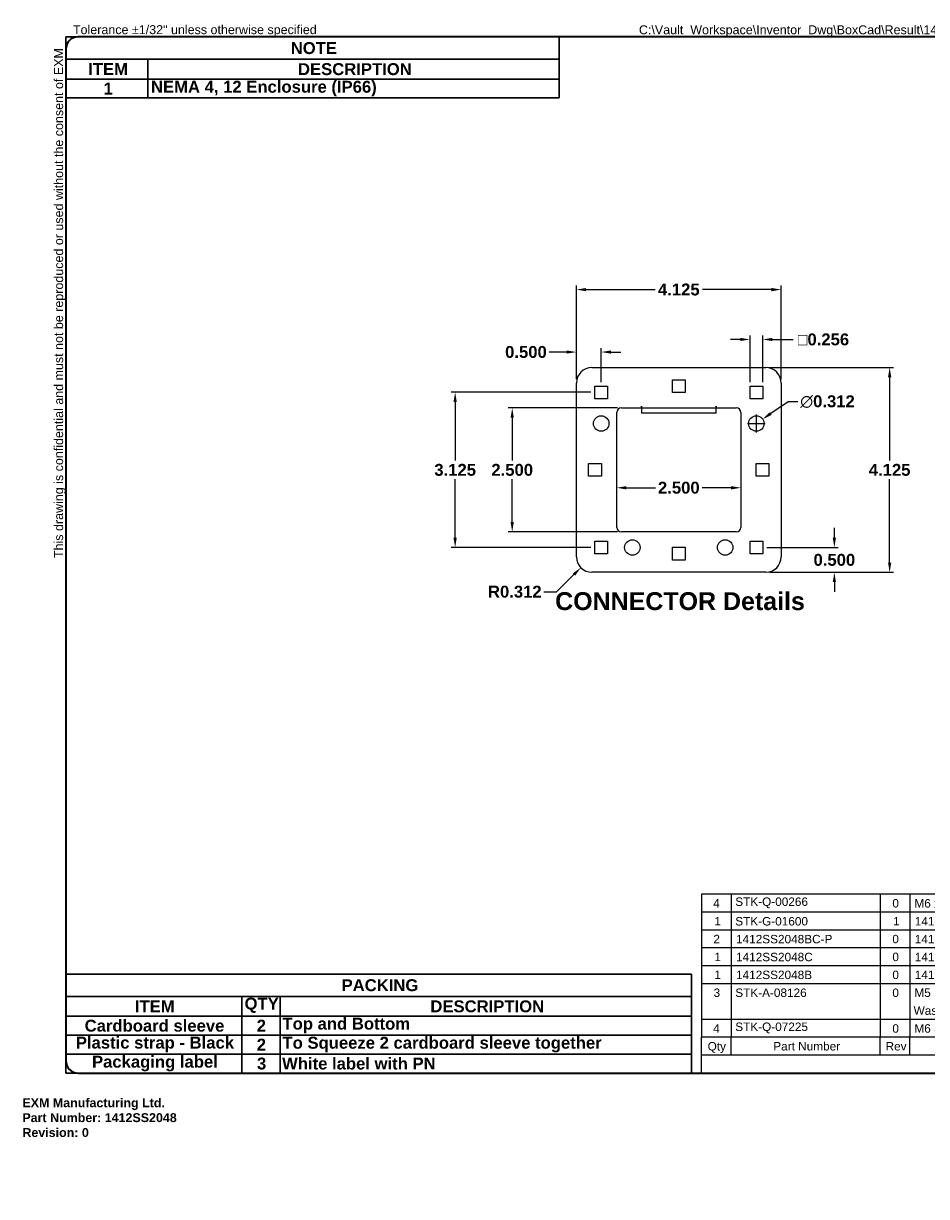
# Model space of a CAD drawing. Header units: inches. Extents: x 0 to 186, y -11 to 121.
# Tile 1 of 21: x 0 to 101, y -11 to 121. Entities that reach past the tile are written whole.
import ezdxf

# ---------------------------------------------------------------- set-up
doc = ezdxf.new("R2010")
doc.units = ezdxf.units.IN
doc.header["$LTSCALE"] = 11.141211
doc.header["$MEASUREMENT"] = 0
doc.layers.get('0').update_dxf_attribs({"lineweight": 25})
for name, color, linetype, lineweight in [('Dimensions(ANSI)', 7, 'Continuous', 25), ('Hidden Edges(ANSI)', 7, 'Continuous', 25), ('Sketch Geometry(ANSI)', 7, 'Continuous', 25), ('Symbols(ANSI)', 7, 'Continuous', 25), ('Visible Edges(ANSI)', 7, 'Continuous', 25)]:
    doc.layers.add(name, color=color, linetype=linetype, lineweight=lineweight)
doc.styles.add('Current-ANSI', font='arial.ttf')
doc.styles.add('Dimension-ANSI', font='arialbd.ttf')
doc.styles.add('Dimension-ANSIBigText', font='arialbd.ttf')
doc.styles.add('Part List-ANSI', font='arial.ttf')
doc.styles.get("Standard").update_dxf_attribs({"font": 'arialbd.ttf'})
doc.dimstyles.new('INCH-ANSI', dxfattribs={"dimscale": 11.141211, "dimtxt": 0.12, "dimasz": 0.098425, "dimexe": 0.04, "dimexo": 0.04, "dimgap": 0.031496, "dimtad": 0, "dimtih": 1, "dimtoh": 1, "dimdec": 3, "dimzin": 0, "dimdsep": 46, "dimtxsty": 'Dimension-ANSI', "dimcen": 0.09, "dimdle": 0.312, "dimclrd": 179, "dimclre": 179, "dimclrt": 7, "dimadec": 1, "dimazin": 0, "dimtfac": 1, "dimtdec": 3, "dimtofl": 0, "dimtmove": 0, "dimatfit": 3, "dimfxl": 1, "dimtolj": 1, "dimtzin": 4, "dimlwd": 25, "dimlwe": 25, "dimarcsym": 0})

# ---------------------------------------------------------------- blocks, each defined once
blk = doc.blocks.new('Parts List')
at = {"layer": 'Symbols(ANSI)'}
for p, q in [((13.062, 2.055), (6.837, 2.055)), ((6.837, 2.055), (6.837, 0.615)), ((7.137, 2.055), (7.137, 0.615)), ((8.637, 2.055), (8.637, 0.615)), ((8.937, 2.055), (8.937, 0.615)), ((13.062, 2.055), (13.062, 0.615)), ((13.062, 1.875), (6.837, 1.875)), ((13.062, 1.695), (6.837, 1.695)), ((13.062, 1.515), (6.837, 1.515)), ((13.062, 1.335), (6.837, 1.335)), ((13.062, 1.155), (6.837, 1.155)), ((13.062, 0.795), (6.837, 0.795)), ((13.062, 0.615), (6.837, 0.615)), ((6.837, 0.435), (6.837, 0.615)), ((7.137, 0.435), (7.137, 0.615)), ((8.637, 0.435), (8.637, 0.615)), ((8.937, 0.435), (8.937, 0.615)), ((13.062, 0.435), (13.062, 0.615)), ((6.837, 0.255), (6.837, 0.435)), ((13.062, 0.435), (6.837, 0.435)), ((13.062, 0.255), (13.062, 0.435)), ((13.062, 0.255), (6.837, 0.255))]:
    blk.add_line(p, q, dxfattribs=at)
at = {"layer": 'Symbols(ANSI)', "char_height": 0.085, "attachment_point": 7, "style": 'Part List-ANSI'}
for s, insert in [('4', (6.956, 1.922)), ('STK-Q-00266', (7.178, 1.915)), ('0', (8.76, 1.921)), ('M6 x 16mm Stainless Steel 316 Carriage Bolt', (8.982, 1.896)), ('1', (6.968, 1.742)), ('STK-G-01600', (7.178, 1.74)), ('1', (8.768, 1.742)), ('1412 Pull Through Wireway Gasket', (8.986, 1.716)), ('2', (6.958, 1.562)), ('1412SS2048BC-P', (7.186, 1.56)), ('0', (8.76, 1.561)), ('1412SS2.5" x 2.5" Connector Part', (8.986, 1.56)), ('1', (6.968, 1.382)), ('1412SS2048C', (7.186, 1.38)), ('0', (8.76, 1.381)), ('1412SS 48" x 2.5" Cover', (8.986, 1.38)), ('1', (6.968, 1.202)), ('1412SS2048B', (7.186, 1.2)), ('0', (8.76, 1.2)), ('1412SS 48" x 2.5" x 2.5" Body', (8.986, 1.176)), ('3', (6.96, 1.02)), ('STK-A-08126', (7.178, 1.02)), ('0', (8.76, 1.02)), ('M5 Stainless Steel 316 Nylon Insert Lock Nut with Incorporated Sealing ', (8.982, 0.996)), ('Washer', (8.974, 0.84)), ('4', (6.956, 0.662)), ('STK-Q-07225', (7.178, 0.655)), ('0', (8.76, 0.66)), ('M6 Stainless Steel Nylon Insert Lock Nut', (8.982, 0.636)), ('Part Number', (7.561, 0.481)), ('Rev', (8.692, 0.481)), ('Qty', (6.9, 0.456)), ('Description', (10.713, 0.458)), ('Parts List', (9.712, 0.301))]:
    blk.add_mtext(s, dxfattribs=dict(at, insert=insert))
blk = doc.blocks.new('*D10')
at = {"layer": 'Defpoints', "color": 0, "linetype": 'Continuous', "transparency": 16777216}
for p in [(64.22, 79.23), (48.55, 61.82), (64.22, 61.82)]:
    blk.add_point(p, dxfattribs=at)
at = {"layer": 'Dimensions(ANSI)', "color": 179, "linetype": 'Continuous', "lineweight": 25, "true_color": 0x262658, "transparency": 16777216}
for p, q in [((63.77, 79.23), (48.1, 79.23)), ((48.55, 78.13), (48.55, 71.56)), ((48.55, 62.91), (48.55, 69.49)), ((63.77, 61.82), (48.1, 61.82))]:
    blk.add_line(p, q, dxfattribs=at)
at = {"layer": 'Dimensions(ANSI)', "color": 179, "linetype": 'Continuous', "true_color": 0x262658, "transparency": 16777216}
for points in [[(48.36, 78.13), (48.73, 78.13), (48.55, 79.23)], [(48.36, 62.91), (48.73, 62.91), (48.55, 61.82)]]:
    blk.add_solid(points, dxfattribs=at)
at = {"layer": 'Dimensions(ANSI)', "color": 7, "linetype": 'Continuous', "lineweight": 25, "transparency": 16777216, "insert": (48.55, 70.52), "char_height": 1.337, "attachment_point": 5, "style": 'Dimension-ANSI'}
blk.add_mtext('\\A1;3.125', dxfattribs=at)
blk = doc.blocks.new('*D11')
at = {"layer": 'Defpoints', "color": 0, "linetype": 'Continuous', "transparency": 16777216}
for p in [(83.39, 82.01), (83.39, 59.03), (97.29, 59.03)]:
    blk.add_point(p, dxfattribs=at)
at = {"layer": 'Dimensions(ANSI)', "color": 179, "linetype": 'Continuous', "lineweight": 25, "true_color": 0x262658, "transparency": 16777216}
for p, q in [((83.83, 82.01), (97.74, 82.01)), ((97.29, 80.91), (97.29, 71.56)), ((97.29, 60.13), (97.29, 69.49)), ((83.83, 59.03), (97.74, 59.03))]:
    blk.add_line(p, q, dxfattribs=at)
at = {"layer": 'Dimensions(ANSI)', "color": 179, "linetype": 'Continuous', "true_color": 0x262658, "transparency": 16777216}
for points in [[(97.11, 80.91), (97.48, 80.91), (97.29, 82.01)], [(97.11, 60.13), (97.48, 60.13), (97.29, 59.03)]]:
    blk.add_solid(points, dxfattribs=at)
at = {"layer": 'Dimensions(ANSI)', "color": 7, "linetype": 'Continuous', "lineweight": 25, "transparency": 16777216, "insert": (97.29, 70.52), "char_height": 1.337, "attachment_point": 5, "style": 'Dimension-ANSI'}
blk.add_mtext('\\A1;4.125', dxfattribs=at)
blk = doc.blocks.new('*D12')
at = {"layer": 'Defpoints', "color": 0, "linetype": 'Continuous', "transparency": 16777216}
for p in [(62.15, 90.76), (62.15, 80.27), (85.13, 80.27)]:
    blk.add_point(p, dxfattribs=at)
at = {"layer": 'Dimensions(ANSI)', "color": 179, "linetype": 'Continuous', "lineweight": 25, "true_color": 0x262658, "transparency": 16777216}
for p, q in [((62.15, 80.72), (62.15, 91.2)), ((85.13, 80.72), (85.13, 91.2)), ((63.24, 90.76), (71, 90.76)), ((84.03, 90.76), (76.28, 90.76))]:
    blk.add_line(p, q, dxfattribs=at)
at = {"layer": 'Dimensions(ANSI)', "color": 179, "linetype": 'Continuous', "true_color": 0x262658, "transparency": 16777216}
for points in [[(63.24, 90.94), (63.24, 90.57), (62.15, 90.76)], [(84.03, 90.94), (84.03, 90.57), (85.13, 90.76)]]:
    blk.add_solid(points, dxfattribs=at)
at = {"layer": 'Dimensions(ANSI)', "color": 7, "linetype": 'Continuous', "lineweight": 25, "transparency": 16777216, "insert": (73.64, 90.76), "char_height": 1.337, "attachment_point": 5, "style": 'Dimension-ANSI'}
blk.add_mtext('\\A1;4.125', dxfattribs=at)
blk = doc.blocks.new('*D13')
at = {"layer": 'Defpoints', "color": 0, "linetype": 'Continuous', "transparency": 16777216}
for p in [(63.89, 60.77), (62.65, 59.55)]:
    blk.add_point(p, dxfattribs=at)
at = {"layer": 'Dimensions(ANSI)', "color": 179, "linetype": 'Continuous', "lineweight": 25, "true_color": 0x262658, "transparency": 16777216}
for p, q in [((59.91, 56.85), (61.87, 58.78)), ((58.48, 56.85), (59.91, 56.85))]:
    blk.add_line(p, q, dxfattribs=at)
at = {"layer": 'Dimensions(ANSI)', "color": 179, "linetype": 'Continuous', "true_color": 0x262658, "transparency": 16777216}
blk.add_solid([(61.74, 58.91), (62, 58.65), (62.65, 59.55)], dxfattribs=at)
at = {"layer": 'Dimensions(ANSI)', "color": 7, "linetype": 'Continuous', "lineweight": 25, "transparency": 16777216, "insert": (55.24, 56.85), "char_height": 1.337, "attachment_point": 5, "style": 'Dimension-ANSI'}
blk.add_mtext('\\A1;R0.312', dxfattribs=at)
blk = doc.blocks.new('*D14')
at = {"layer": 'Defpoints', "color": 0, "linetype": 'Continuous', "transparency": 16777216}
for p in [(81.63, 75.23), (83.06, 76.22)]:
    blk.add_point(p, dxfattribs=at)
at = {"layer": 'Dimensions(ANSI)', "color": 179, "linetype": 'Continuous', "lineweight": 25, "true_color": 0x262658, "transparency": 16777216}
for p, q in [((85.89, 78.18), (83.96, 76.85)), ((86.98, 78.18), (85.89, 78.18)), ((82.34, 74.72), (82.34, 76.73)), ((81.34, 75.73), (83.34, 75.73))]:
    blk.add_line(p, q, dxfattribs=at)
at = {"layer": 'Dimensions(ANSI)', "color": 179, "linetype": 'Continuous', "true_color": 0x262658, "transparency": 16777216}
blk.add_solid([(83.85, 77), (84.06, 76.7), (83.06, 76.22)], dxfattribs=at)
at = {"layer": 'Dimensions(ANSI)', "color": 7, "linetype": 'Continuous', "lineweight": 25, "transparency": 16777216, "insert": (90.32, 78.18), "char_height": 1.337, "attachment_point": 5, "style": 'Dimension-ANSI'}
blk.add_mtext('\\A1;∅0.312', dxfattribs=at)
blk = doc.blocks.new('*D15')
at = {"layer": 'Defpoints', "color": 0, "linetype": 'Continuous', "transparency": 16777216}
for p in [(66.67, 71.99), (80.6, 71.99), (80.6, 68.52)]:
    blk.add_point(p, dxfattribs=at)
at = {"layer": 'Dimensions(ANSI)', "color": 179, "linetype": 'Continuous', "lineweight": 25, "true_color": 0x262658, "transparency": 16777216}
for p, q in [((67.77, 68.52), (71.02, 68.52)), ((79.5, 68.52), (76.26, 68.52))]:
    blk.add_line(p, q, dxfattribs=at)
at = {"layer": 'Dimensions(ANSI)', "color": 179, "linetype": 'Continuous', "true_color": 0x262658, "transparency": 16777216}
for points in [[(67.77, 68.7), (67.77, 68.33), (66.67, 68.52)], [(79.5, 68.7), (79.5, 68.33), (80.6, 68.52)]]:
    blk.add_solid(points, dxfattribs=at)
at = {"layer": 'Dimensions(ANSI)', "color": 7, "linetype": 'Continuous', "lineweight": 25, "transparency": 16777216, "insert": (73.64, 68.52), "char_height": 1.337, "attachment_point": 5, "style": 'Dimension-ANSI'}
blk.add_mtext('\\A1;2.500', dxfattribs=at)
blk = doc.blocks.new('*D16')
at = {"layer": 'Defpoints', "color": 0, "linetype": 'Continuous', "transparency": 16777216}
for p in [(67.19, 77.48), (54.95, 63.56), (67.19, 63.56)]:
    blk.add_point(p, dxfattribs=at)
at = {"layer": 'Dimensions(ANSI)', "color": 179, "linetype": 'Continuous', "lineweight": 25, "true_color": 0x262658, "transparency": 16777216}
for p, q in [((66.75, 77.48), (54.5, 77.48)), ((54.95, 76.39), (54.95, 71.56)), ((54.95, 64.66), (54.95, 69.49)), ((66.75, 63.56), (54.5, 63.56))]:
    blk.add_line(p, q, dxfattribs=at)
at = {"layer": 'Dimensions(ANSI)', "color": 179, "linetype": 'Continuous', "true_color": 0x262658, "transparency": 16777216}
for points in [[(54.77, 76.39), (55.13, 76.39), (54.95, 77.48)], [(54.77, 64.66), (55.13, 64.66), (54.95, 63.56)]]:
    blk.add_solid(points, dxfattribs=at)
at = {"layer": 'Dimensions(ANSI)', "color": 7, "linetype": 'Continuous', "lineweight": 25, "transparency": 16777216, "insert": (54.95, 70.52), "char_height": 1.337, "attachment_point": 5, "style": 'Dimension-ANSI'}
blk.add_mtext('\\A1;2.500', dxfattribs=at)
blk = doc.blocks.new('*D17')
at = {"layer": 'Defpoints', "color": 0, "linetype": 'Continuous', "transparency": 16777216}
for p in [(83.05, 61.82), (83.39, 59.03), (91.09, 59.03)]:
    blk.add_point(p, dxfattribs=at)
at = {"layer": 'Dimensions(ANSI)', "color": 179, "linetype": 'Continuous', "lineweight": 25, "true_color": 0x262658, "transparency": 16777216}
for p, q in [((91.09, 62.91), (91.09, 64.01)), ((83.5, 61.82), (91.53, 61.82)), ((83.83, 59.03), (91.53, 59.03)), ((91.09, 57.94), (91.09, 56.84))]:
    blk.add_line(p, q, dxfattribs=at)
at = {"layer": 'Dimensions(ANSI)', "color": 179, "linetype": 'Continuous', "true_color": 0x262658, "transparency": 16777216}
for points in [[(90.91, 62.91), (91.27, 62.91), (91.09, 61.82)], [(90.91, 57.94), (91.27, 57.94), (91.09, 59.03)]]:
    blk.add_solid(points, dxfattribs=at)
at = {"layer": 'Dimensions(ANSI)', "color": 7, "linetype": 'Continuous', "lineweight": 25, "transparency": 16777216, "insert": (91.09, 60.42), "char_height": 1.337, "attachment_point": 5, "style": 'Dimension-ANSI'}
blk.add_mtext('\\A1;0.500', dxfattribs=at)
blk = doc.blocks.new('*D18')
at = {"layer": 'Defpoints', "color": 0, "linetype": 'Continuous', "transparency": 16777216}
for p in [(64.93, 83.75), (62.15, 80.27), (64.93, 79.94)]:
    blk.add_point(p, dxfattribs=at)
at = {"layer": 'Dimensions(ANSI)', "color": 179, "linetype": 'Continuous', "lineweight": 25, "true_color": 0x262658, "transparency": 16777216}
for p, q in [((61.05, 83.75), (59.1, 83.75)), ((62.15, 80.72), (62.15, 84.19)), ((64.93, 80.38), (64.93, 84.19)), ((66.03, 83.75), (67.13, 83.75))]:
    blk.add_line(p, q, dxfattribs=at)
at = {"layer": 'Dimensions(ANSI)', "color": 179, "linetype": 'Continuous', "true_color": 0x262658, "transparency": 16777216}
for points in [[(61.05, 83.93), (61.05, 83.57), (62.15, 83.75)], [(66.03, 83.93), (66.03, 83.57), (64.93, 83.75)]]:
    blk.add_solid(points, dxfattribs=at)
at = {"layer": 'Dimensions(ANSI)', "color": 7, "linetype": 'Continuous', "lineweight": 25, "transparency": 16777216, "insert": (56.49, 83.75), "char_height": 1.337, "attachment_point": 5, "style": 'Dimension-ANSI'}
blk.add_mtext('\\A1;0.500', dxfattribs=at)
blk = doc.blocks.new('*D19')
at = {"layer": 'Defpoints', "color": 0, "linetype": 'Continuous', "transparency": 16777216}
for p in [(81.63, 85.16), (81.63, 79.94), (83.05, 79.94)]:
    blk.add_point(p, dxfattribs=at)
at = {"layer": 'Dimensions(ANSI)', "color": 179, "linetype": 'Continuous', "lineweight": 25, "true_color": 0x262658, "transparency": 16777216}
for p, q in [((81.63, 80.38), (81.63, 85.6)), ((83.05, 80.38), (83.05, 85.6)), ((80.53, 85.16), (79.44, 85.16)), ((84.15, 85.16), (86.48, 85.16))]:
    blk.add_line(p, q, dxfattribs=at)
at = {"layer": 'Dimensions(ANSI)', "color": 179, "linetype": 'Continuous', "true_color": 0x262658, "transparency": 16777216}
for points in [[(80.53, 85.34), (80.53, 84.98), (81.63, 85.16)], [(84.15, 85.34), (84.15, 84.98), (83.05, 85.16)]]:
    blk.add_solid(points, dxfattribs=at)
at = {"layer": 'Dimensions(ANSI)', "color": 7, "linetype": 'Continuous', "lineweight": 25, "transparency": 16777216, "insert": (89.87, 85.16), "char_height": 1.3369, "attachment_point": 5, "style": 'Dimension-ANSI'}
blk.add_mtext('\\A1;\\fAIGDT|b0|i0;o\\fArial|b1|i0;0.256', dxfattribs=at)
blk = doc.blocks.new('Table1')
at = {"layer": 'Symbols(ANSI)', "color": 7, "lineweight": 30}
for p, q in [((0.437, 10.692), (5.406, 10.692)), ((0.437, 10.692), (0.437, 10.466)), ((5.406, 10.692), (5.406, 10.466)), ((0.437, 10.466), (5.406, 10.466)), ((0.437, 10.466), (0.437, 10.267)), ((1.264, 10.466), (1.264, 10.267)), ((5.406, 10.466), (5.406, 10.267)), ((0.437, 10.267), (5.406, 10.267)), ((0.437, 10.267), (0.437, 10.076)), ((1.264, 10.267), (1.264, 10.076)), ((5.406, 10.267), (5.406, 10.076)), ((0.437, 10.076), (5.406, 10.076))]:
    blk.add_line(p, q, dxfattribs=at)
at = {"layer": 'Symbols(ANSI)', "color": 7, "char_height": 0.12, "attachment_point": 7, "style": 'Dimension-ANSI'}
for s, insert in [('NOTE', (2.702, 10.517)), ('ITEM', (0.663, 10.307)), ('DESCRIPTION', (2.775, 10.305)), ('1', (0.818, 10.111)), ('NEMA 4, 12 Enclosure (IP66)', (1.295, 10.093))]:
    blk.add_mtext(s, dxfattribs=dict(at, insert=insert))
blk = doc.blocks.new('Table2')
at = {"layer": 'Symbols(ANSI)', "color": 7, "lineweight": 30}
for p, q in [((0.436, 1.252), (6.739, 1.252)), ((0.436, 1.252), (0.436, 1.027)), ((6.739, 1.252), (6.739, 1.027)), ((0.436, 1.027), (6.739, 1.027)), ((0.436, 1.027), (0.436, 0.828)), ((2.208, 1.027), (2.208, 0.828)), ((2.597, 1.027), (2.597, 0.828)), ((6.739, 1.027), (6.739, 0.828)), ((0.436, 0.828), (6.739, 0.828)), ((0.436, 0.828), (0.436, 0.255)), ((2.208, 0.828), (2.208, 0.255)), ((2.597, 0.828), (2.597, 0.255)), ((6.739, 0.828), (6.739, 0.255)), ((0.436, 0.637), (6.739, 0.637)), ((0.436, 0.446), (6.739, 0.446)), ((0.436, 0.255), (6.739, 0.255))]:
    blk.add_line(p, q, dxfattribs=at)
at = {"layer": 'Symbols(ANSI)', "color": 7, "char_height": 0.12, "attachment_point": 7, "style": 'Dimension-ANSI'}
for s, insert in [('PACKING', (3.214, 1.078)), ('ITEM', (1.133, 0.867)), ('QTY', (2.237, 0.86)), ('DESCRIPTION', (4.108, 0.865)), ('Cardboard sleeve', (0.627, 0.67)), ('2', (2.36, 0.672)), ('Top and Bottom', (2.619, 0.656)), ('Plastic strap - Black', (0.538, 0.465)), ('2', (2.36, 0.481)), ('To Squeeze 2 cardboard sleeve together', (2.619, 0.463)), ('Packaging label', (0.701, 0.272)), ('3', (2.362, 0.289)), ('White label with PN', (2.615, 0.289))]:
    blk.add_mtext(s, dxfattribs=dict(at, insert=insert))
blk = doc.blocks.new('Borders 2_EXM - B (Inch)')
at = {"layer": 'Sketch Geometry(ANSI)', "linetype": 'Continuous', "lineweight": 35}
for p, q in [((16.438, 10.692), (0.562, 10.692)), ((0.437, 10.567), (0.437, 0.38)), ((16.562, 0.38), (16.562, 10.567)), ((0.562, 0.255), (16.438, 0.255))]:
    blk.add_line(p, q, dxfattribs=at)
for centre, start, end in [((0.562, 10.567), 90, 180), ((16.438, 10.567), 0, 90), ((0.562, 0.38), 180, 270), ((16.438, 0.38), 270, 0)]:
    blk.add_arc(centre, 0.125, start, end, dxfattribs=at)
at = {"layer": 'Symbols(ANSI)', "color": 7, "char_height": 0.09, "attachment_point": 7, "style": 'Current-ANSI'}
for s, insert in [('Tolerance ±1/32" unless otherwise specified', (0.509, 10.692)), ('Tolérance ±1/32" sauf spécification contraire', (13.963, 10.692))]:
    blk.add_mtext(s, dxfattribs=dict(at, insert=insert))
for s, insert, rotation in [('This drawing is confidential and must not be reproduced or used without the consent of EXM', (0.437, 5.442), 90), ('Ce dessin est confidentiel et ne doit pas être reproduit ou utilisé sans le consentement de EXM', (16.562, 10.567), 270)]:
    blk.add_mtext(s, dxfattribs=dict(at, insert=insert, rotation=rotation))
at = {"layer": 'Symbols(ANSI)', "color": 7, "style": 'Current-ANSI'}
blk.add_attdef('FILENAME_AND_PATH_001', (6.208, 10.718), '', height=0.09, dxfattribs=at)

msp = doc.modelspace()

# ---------------------------------------------------------------- linework, layer by layer
at = {"layer": 'Hidden Edges(ANSI)'}
msp.add_line((69.4597, 77.4849), (77.8156, 77.4849), dxfattribs=at)
at = {"layer": 'Visible Edges(ANSI)'}
for p, q in [((63.8863, 82.0111), (83.389, 82.0111)), ((72.9246, 79.209), (72.9246, 80.6351)), ((72.9246, 80.6351), (74.3507, 80.6351)), ((74.3507, 80.6351), (74.3507, 79.209)), ((62.1483, 60.7703), (62.1483, 80.273)), ((64.2206, 78.5127), (64.2206, 79.9388)), ((64.2206, 79.9388), (65.6466, 79.9388)), ((65.6466, 79.9388), (65.6466, 78.5127)), ((74.3507, 79.209), (72.9246, 79.209)), ((81.6287, 78.5127), (81.6287, 79.9388)), ((81.6287, 79.9388), (83.0548, 79.9388)), ((83.0548, 79.9388), (83.0548, 78.5127)), ((85.1271, 80.273), (85.1271, 60.7703)), ((65.6466, 78.5127), (64.2206, 78.5127)), ((83.0548, 78.5127), (81.6287, 78.5127)), ((66.6744, 64.0765), (66.6744, 76.9669)), ((67.1925, 77.4849), (69.4586, 77.4849)), ((69.4586, 77.4849), (69.4586, 77.6587)), ((69.4586, 77.6587), (69.4597, 77.6587)), ((69.4597, 77.6587), (69.4597, 77.6576)), ((69.4597, 77.6576), (69.4597, 76.9)), ((77.8156, 76.9), (69.4597, 76.9)), ((77.8156, 77.6576), (77.8156, 77.6587)), ((77.8156, 77.6587), (77.8167, 77.6587)), ((77.8156, 76.9), (77.8156, 77.6576)), ((77.8167, 77.6587), (77.8167, 77.4849)), ((77.8167, 77.4849), (80.0829, 77.4849)), ((80.6009, 76.9669), (80.6009, 64.0765)), ((63.5242, 69.8086), (63.5242, 71.2347)), ((63.5242, 71.2347), (64.9503, 71.2347)), ((64.9503, 71.2347), (64.9503, 69.8086)), ((82.325, 69.8086), (82.325, 71.2347)), ((82.325, 71.2347), (83.7511, 71.2347)), ((83.7511, 71.2347), (83.7511, 69.8086)), ((64.9503, 69.8086), (63.5242, 69.8086)), ((83.7511, 69.8086), (82.325, 69.8086)), ((80.0829, 63.5584), (67.1925, 63.5584)), ((64.2206, 61.1046), (64.2206, 62.5306)), ((64.2206, 62.5306), (65.6466, 62.5306)), ((65.6466, 62.5306), (65.6466, 61.1046)), ((81.6287, 61.1046), (81.6287, 62.5306)), ((81.6287, 62.5306), (83.0548, 62.5306)), ((83.0548, 62.5306), (83.0548, 61.1046)), ((65.6466, 61.1046), (64.2206, 61.1046)), ((72.9246, 60.4082), (72.9246, 61.8343)), ((72.9246, 61.8343), (74.3507, 61.8343)), ((74.3507, 61.8343), (74.3507, 60.4082)), ((83.0548, 61.1046), (81.6287, 61.1046)), ((74.3507, 60.4082), (72.9246, 60.4082)), ((83.389, 59.0323), (63.8863, 59.0323))]:
    msp.add_line(p, q, dxfattribs=at)
for centre in [(64.9336, 75.7274), (82.3417, 75.7274), (68.4319, 61.8176), (78.8434, 61.8176)]:
    msp.add_circle(centre, 0.869, dxfattribs=at)
for centre, radius, start, end in [((63.8863, 80.273), 1.738, 90, 180), ((83.389, 80.273), 1.738, 0, 90), ((67.1925, 76.9669), 0.5181, 90, 180), ((80.0829, 76.9669), 0.5181, 0, 90), ((67.1925, 64.0765), 0.5181, 180, 270), ((80.0829, 64.0765), 0.5181, 270, 0), ((63.8863, 60.7703), 1.738, 180, 270), ((83.389, 60.7703), 1.738, 270, 0)]:
    msp.add_arc(centre, radius, start, end, dxfattribs=at)

# ---------------------------------------------------------------- block references
at = {"xscale": 11.14121115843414, "yscale": 11.14121115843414, "zscale": 11.14121115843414}
msp.add_blockref('Borders 2_EXM - B (Inch)', (0, 0), dxfattribs=at).add_auto_attribs({'FILENAME_AND_PATH_001': 'C:\\Vault_Workspace\\Inventor_Dwg\\BoxCad\\Result\\1412SS2048\\1412SS2048.idw'})
for name in ['Table1', 'Table2']:
    msp.add_blockref(name, (0, 0), dxfattribs=at)
at = {"layer": 'Symbols(ANSI)', "xscale": 11.14121115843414, "yscale": 11.14121115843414, "zscale": 11.14121115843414}
msp.add_blockref('Parts List', (0, 0), dxfattribs=at)

# ---------------------------------------------------------------- texts
at = {"insert": (0, 0), "char_height": 1, "attachment_point": 1}
msp.add_mtext_dynamic_manual_height_columns('EXM Manufacturing Ltd.\\PPart Number: 1412SS2048\\PRevision: 0', width=6.990976, gutter_width=1, heights=[0], dxfattribs=at).dxf.set("width", 100)
at = {"layer": 'Symbols(ANSI)', "color": 7, "insert": (59.7661, 54.7665), "char_height": 2.005418, "attachment_point": 7, "style": 'Dimension-ANSIBigText'}
msp.add_mtext('CONNECTOR Details', dxfattribs=at)

# ---------------------------------------------------------------- dimensions: what is measured, and where the dimension line sits
at = {"layer": 'Dimensions(ANSI)', "color": 179, "linetype": 'Continuous', "lineweight": 25, "true_color": 0x262658}
for base, p1, p2, angle, override, picture, middle in [((62.1483, 90.7577), (85.1271, 80.273), (62.1483, 80.273), 180, {"dimgap": 0.031496, "dimtih": 0, "dimtoh": 0, "dimdec": 3, "dimlfac": 0.179514, "dimtol": 0, "dimlim": 0, "dimtp": 0, "dimtm": 0, "dimtdec": 3, "dimatfit": 1}, '*D12', (73.6377, 90.7577)), ((97.2933, 59.0323), (83.389, 82.0111), (83.389, 59.0323), 270, {"dimgap": 0.031496, "dimdec": 3, "dimlfac": 0.179514, "dimtol": 0, "dimlim": 0, "dimtp": 0, "dimtm": 0, "dimtdec": 3, "dimatfit": 1}, '*D11', (97.2933, 70.5217)), ((48.5465, 61.8176), (64.2206, 79.2258), (64.2206, 61.8176), 90, {"dimgap": 0.031496, "dimdec": 3, "dimlfac": 0.179514, "dimtol": 0, "dimlim": 0, "dimtp": 0, "dimtm": 0, "dimtdec": 3, "dimatfit": 1}, '*D10', (48.5465, 70.5217)), ((54.9478, 63.5584), (67.1925, 77.4849), (67.1925, 63.5584), 90, {"dimgap": 0.031496, "dimdec": 3, "dimlfac": 0.179514, "dimtol": 0, "dimlim": 0, "dimtp": 0, "dimtm": 0, "dimtdec": 3, "dimatfit": 1}, '*D16', (54.9478, 70.5217)), ((91.0879, 59.0323), (83.0548, 61.8176), (83.389, 59.0323), 90, {"dimgap": 0.031496, "dimdec": 3, "dimlfac": 0.179514, "dimtol": 0, "dimlim": 0, "dimtp": 0, "dimtm": 0, "dimtdec": 3, "dimatfit": 1}, '*D17', (91.0879, 60.425))]:
    dim = msp.add_linear_dim(base=base, p1=p1, p2=p2, angle=angle, dimstyle='INCH-ANSI', override=override, dxfattribs=at)
    dim.commit()
    dim.dimension.update_dxf_attribs({"geometry": picture, "text_midpoint": middle, "dimtype": 160})
dim = msp.add_linear_dim(base=(81.6287, 85.1581), p1=(83.0548, 79.9388), p2=(81.6287, 79.9388), angle=180, text='\\fAIGDT|b0|i0;o\\fArial|b1|i0;<>', dimstyle='INCH-ANSI', override={"dimgap": 0.031496, "dimtih": 0, "dimtoh": 0, "dimdec": 3, "dimlfac": 0.179514, "dimtol": 0, "dimlim": 0, "dimtp": 0, "dimtm": 0, "dimtdec": 3, "dimatfit": 1}, dxfattribs=at)
dim.commit()
dim.dimension.update_dxf_attribs({"geometry": '*D19', "text_midpoint": (89.8716, 85.1581), "dimtype": 160})
for base, p1, p2, override, picture, middle in [((64.9336, 83.7491), (62.1483, 80.273), (64.9336, 79.9388), {"dimgap": 0.031496, "dimtih": 0, "dimtoh": 0, "dimdec": 3, "dimlfac": 0.179514, "dimtol": 0, "dimlim": 0, "dimtp": 0, "dimtm": 0, "dimtdec": 3, "dimatfit": 1}, '*D18', (56.4949, 83.7491)), ((80.6009, 68.517), (66.6744, 71.9931), (80.6009, 71.9931), {"dimgap": 0.031496, "dimtih": 0, "dimtoh": 0, "dimdec": 3, "dimlfac": 0.179514, "dimse1": 1, "dimse2": 1, "dimtol": 0, "dimlim": 0, "dimtp": 0, "dimtm": 0, "dimtdec": 3, "dimatfit": 1}, '*D15', (73.6377, 68.517))]:
    dim = msp.add_linear_dim(base=base, p1=p1, p2=p2, dimstyle='INCH-ANSI', override=override, dxfattribs=at)
    dim.commit()
    dim.dimension.update_dxf_attribs({"geometry": picture, "text_midpoint": middle, "dimtype": 160})
dim = msp.add_diameter_dim_2p(p1=(81.6275, 75.2324), p2=(83.056, 76.2224), dimstyle='INCH-ANSI', override={"dimgap": 0.031496, "dimdec": 3, "dimlfac": 0.179514, "dimtol": 0, "dimlim": 0, "dimtp": 0, "dimtm": 0, "dimtdec": 3}, dxfattribs=at)
dim.commit()
dim.dimension.update_dxf_attribs({"geometry": '*D14', "text_midpoint": (90.3213, 78.184), "dimtype": 163})
dim = msp.add_radius_dim(center=(63.8863, 60.7703), mpoint=(62.65, 59.5488), dimstyle='INCH-ANSI', override={"dimgap": 0.031496, "dimdec": 3, "dimlfac": 0.179514, "dimcen": 0, "dimtol": 0, "dimlim": 0, "dimtp": 0, "dimtm": 0, "dimtdec": 3}, dxfattribs=at)
dim.commit()
dim.dimension.update_dxf_attribs({"geometry": '*D13', "text_midpoint": (55.236, 56.845), "dimtype": 164})

doc.saveas('drawing.dxf')
